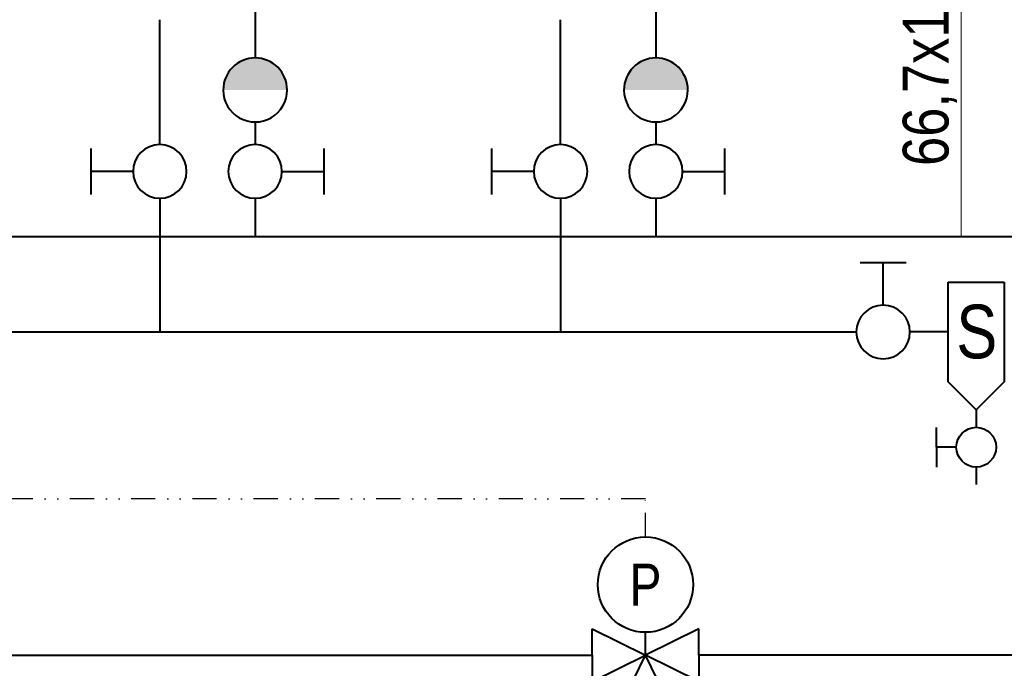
# Model space of a CAD drawing. Header units: centimetres. Extents: x 22052 to 56535, y 76485 to 78519.
# Tile 179 of 235: x 54233 to 54491, y 77556 to 77726. Entities that reach past the tile are written whole.
import ezdxf
from ezdxf.enums import TextEntityAlignment as Align
from ezdxf.lldxf.tags import DXFTag

# ---------------------------------------------------------------- set-up
doc = ezdxf.new("R2010")
doc.units = ezdxf.units.CM
doc.linetypes.add('DIVIDE2', pattern=[15.875, 6.35, -3.175, 0, -3.175, 0, -3.175])
for name, color, linetype, lineweight in [('Gruba', 7, 'Continuous', 40), ('IS_gaz 2', 44, 'Continuous', 35), ('IS_Opis', 250, 'Continuous', 9), ('IS_Powrót', 5, 'DASH', 40), ('IS_sygnał', 210, 'DIVIDE2', 25), ('IS_Zasilanie', 1, 'SOLID', 40), ('IS_Zimna_woda', 5, 'SOLID', 40)]:
    doc.layers.add(name, color=color, linetype=linetype, lineweight=lineweight)
doc.styles.add('styl1', font='ARIALN.TTF')
tags = doc.linetypes.add('DASH', pattern=[15, 10, -5]).pattern_tags.tags
tags[6:7] = [DXFTag(74, 4), DXFTag(75, 0), DXFTag(340, '0'), DXFTag(46, 0.0), DXFTag(50, 0.0), DXFTag(44, 0.0), DXFTag(45, 0.0)]
tags[4:5] = [DXFTag(74, 4), DXFTag(75, 0), DXFTag(340, '0'), DXFTag(46, 0.0), DXFTag(50, 0.0), DXFTag(44, 0.0), DXFTag(45, 0.0)]
tags = doc.linetypes.add('SOLID', pattern=[10, 10, 0]).pattern_tags.tags
tags[6:7] = [DXFTag(74, 4), DXFTag(75, 0), DXFTag(340, '0'), DXFTag(46, 0.0), DXFTag(50, 0.0), DXFTag(44, 0.0), DXFTag(45, 0.0)]
tags[4:5] = [DXFTag(74, 4), DXFTag(75, 0), DXFTag(340, '0'), DXFTag(46, 0.0), DXFTag(50, 0.0), DXFTag(44, 0.0), DXFTag(45, 0.0)]

# ---------------------------------------------------------------- blocks, each defined once
blk = doc.blocks.new('zaworppp')
at = {"layer": 'Gruba'}
for p, q in [((45479.86, 7300.58), (45472.98, 7300.58)), ((45472.98, 7300.58), (45479.86, 7286.6)), ((45479.86, 7300.58), (45486.74, 7300.58)), ((45486.74, 7300.58), (45479.86, 7286.6)), ((45465.89, 7286.6), (45465.89, 7293.48)), ((45465.89, 7293.48), (45479.86, 7286.6)), ((45493.84, 7293.48), (45479.86, 7286.6)), ((45493.84, 7286.6), (45493.84, 7293.48)), ((45465.89, 7286.6), (45465.89, 7279.72)), ((45465.89, 7279.72), (45479.86, 7286.6)), ((45493.84, 7279.72), (45479.86, 7286.6)), ((45479.86, 7286.6), (45479.86, 7280.6)), ((45493.84, 7286.6), (45493.84, 7279.72))]:
    blk.add_line(p, q, dxfattribs=at)
blk.add_circle((45479.86, 7268.1), 12.5, dxfattribs=at)
at = {"layer": 'Gruba', "style": 'styl1'}
blk.add_text('P', height=11, rotation=180, dxfattribs=at).set_placement((45479.86, 7268.1), align=Align.MIDDLE_CENTER)
blk = doc.blocks.new('Zaworek')
at = {"layer": 'IS_Zimna_woda', "color": 18, "true_color": 0x000000}
for p, q in [((5.154, 1.717), (5.154, -1.717)), ((2, 0), (5.154, 0))]:
    blk.add_line(p, q, dxfattribs=at)
blk.add_circle((0, 0), 2, dxfattribs=at)
blk = doc.blocks.new('zawórzwrotny11')
at = {"layer": 'IS_Zimna_woda', "true_color": 0x000000}
h = blk.add_hatch(color=18, dxfattribs=at)
edge = h.paths.add_edge_path()
edge.add_arc((0, 0), 8.39, -899.9318, -719.9318, ccw=False)
edge.add_line((-8.39, -0.01), (8.39, 0.01))
at = {"layer": 'IS_Zimna_woda', "color": 18, "true_color": 0x000000}
for start, end in [(0.0682, 180.0682), (180.0682, 0.0682)]:
    blk.add_arc((0, 0), 8.39, start, end, dxfattribs=at)
blk = doc.blocks.new('Separator')
at = {"layer": 'IS_Zimna_woda', "color": 18, "true_color": 0x000000}
for p, q in [((54943.13, 76694.45), (54957.96, 76694.45)), ((54943.13, 76686.06), (54943.13, 76694.45)), ((54957.96, 76694.45), (54962.15, 76690.26)), ((54962.15, 76690.26), (54957.96, 76686.06)), ((54962.15, 76690.26), (54964.75, 76690.26)), ((54970.68, 76690.26), (54973.27, 76690.26)), ((54967.71, 76687.29), (54967.71, 76684.32)), ((54957.96, 76686.06), (54943.13, 76686.06)), ((54967.71, 76684.32), (54964.75, 76684.32)), ((54967.71, 76684.32), (54970.68, 76684.32))]:
    blk.add_line(p, q, dxfattribs=at)
blk.add_circle((54967.71, 76690.26), 2.97, dxfattribs=at)
at = {"layer": 'IS_Zimna_woda', "color": 18, "true_color": 0x000000, "insert": (54950.52, 76690.35), "char_height": 8, "attachment_point": 5, "rotation": 90, "style": 'styl1'}
blk.add_mtext_dynamic_manual_height_columns('\\pxqc;S', width=8.2982, gutter_width=12.5, heights=[14.83], dxfattribs=at)

msp = doc.modelspace()

# ---------------------------------------------------------------- linework, layer by layer
at = {"layer": 'IS_Opis'}
msp.add_line((54479.89, 77668.8), (54479.89, 77740.07), dxfattribs=at)
at = {"layer": 'IS_Powrót'}
for p, q in [((54269.66, 77692.94), (54269.66, 77725.64)), ((54374.78, 77692.93), (54374.78, 77725.64)), ((54269.66, 77678.87), (54269.66, 77643.8)), ((54374.78, 77678.86), (54374.78, 77643.8)), ((54164.57, 77643.8), (54452.38, 77643.8)), ((54476.45, 77643.8), (54466.45, 77643.8))]:
    msp.add_line(p, q, dxfattribs=at)
at = {"layer": 'IS_sygnał'}
for p, q in [((54397.07, 77600.06), (54115.33, 77600.06)), ((54397.07, 77590.06), (54397.07, 77600.06))]:
    msp.add_line(p, q, dxfattribs=at)
at = {"layer": 'IS_Zasilanie'}
for p, q in [((54294.66, 77733.89), (54294.66, 77715.64)), ((54399.79, 77733.89), (54399.79, 77715.64)), ((54294.66, 77698.87), (54294.66, 77692.94)), ((54399.78, 77698.86), (54399.78, 77692.93)), ((54294.66, 77678.87), (54294.66, 77668.87)), ((54399.78, 77678.86), (54399.78, 77668.86)), ((54189.57, 77668.87), (54531.21, 77668.8)), ((53878.59, 77559.06), (54383.1, 77559.06)), ((54500.28, 77559.06), (54411.04, 77559.06))]:
    msp.add_line(p, q, dxfattribs=at)

# ---------------------------------------------------------------- block references
at = {"layer": 'IS_gaz 2', "color": 18, "true_color": 0x000000, "xscale": -3.517579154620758, "yscale": 3.517579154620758, "zscale": 3.517579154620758, "rotation": 270}
msp.add_blockref('Zaworek', (54459.42, 77643.8), dxfattribs=at)
at = {"layer": 'IS_Powrót', "xscale": 1.758789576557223, "yscale": 1.758789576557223, "zscale": 1.758789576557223, "rotation": 270}
msp.add_blockref('Separator', (-80398.19, 174290.23), dxfattribs=at)
at = {"layer": 'IS_Powrót', "rotation": 180}
msp.add_blockref('zaworppp', (99876.93, 84845.66), dxfattribs=at)
at = {"layer": 'IS_Zimna_woda', "rotation": 180}
for p in [(54294.67, 77707.25), (54399.8, 77707.25)]:
    msp.add_blockref('zawórzwrotny11', p, dxfattribs=at)
at = {"layer": 'IS_Zimna_woda', "color": 18, "true_color": 0x000000, "xscale": -3.517579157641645, "yscale": 3.517579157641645, "zscale": 3.517579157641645}
for p in [(54269.66, 77685.9), (54374.78, 77685.9)]:
    msp.add_blockref('Zaworek', p, dxfattribs=at)
at = {"layer": 'IS_Zimna_woda', "color": 18, "true_color": 0x000000, "xscale": -3.517579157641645, "yscale": 3.517579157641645, "zscale": 3.517579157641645, "rotation": 180}
for p in [(54294.66, 77685.9), (54399.78, 77685.9)]:
    msp.add_blockref('Zaworek', p, dxfattribs=at)

# ---------------------------------------------------------------- texts
at = {"layer": 'IS_Opis', "insert": (54464.57, 77740.07), "char_height": 12, "attachment_point": 3, "rotation": 90, "style": 'styl1'}
msp.add_mtext_dynamic_manual_height_columns('66,7x1,5', width=107.9794, gutter_width=12.5, heights=[0], dxfattribs=at)

doc.saveas('drawing.dxf')
